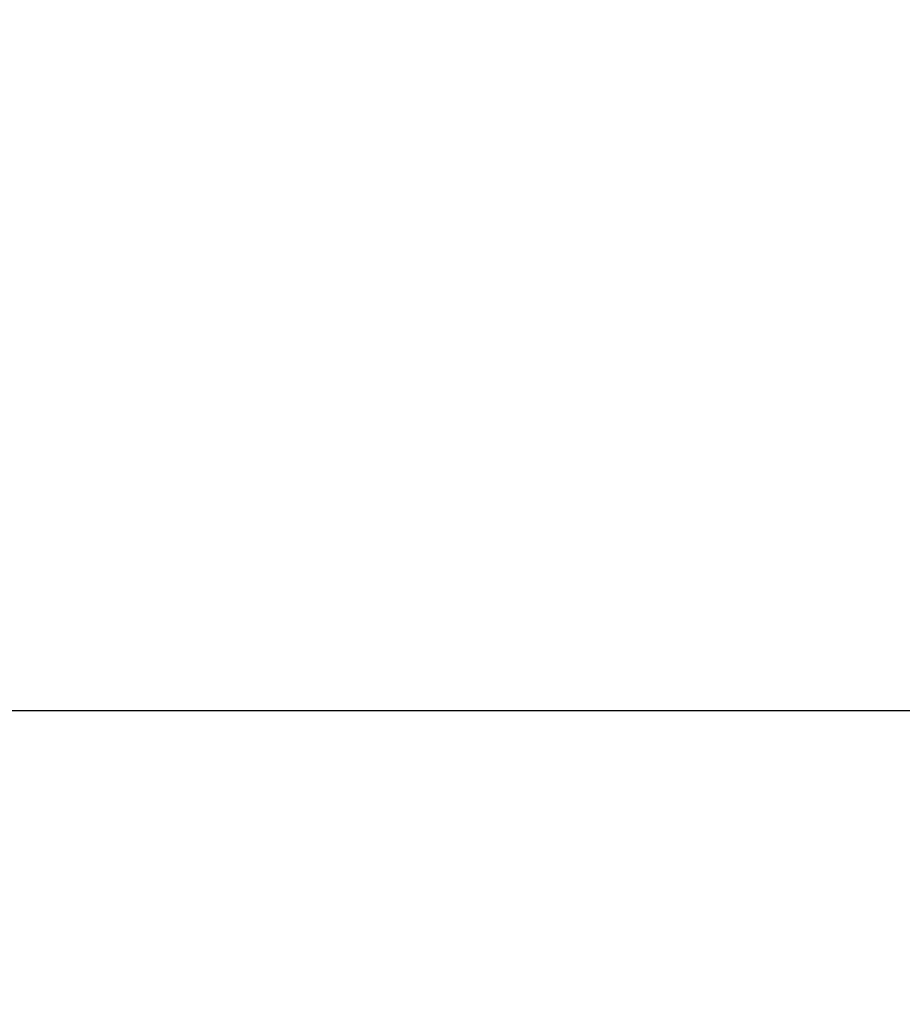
# Model space of a CAD drawing. Header units: metres. Extents: x 63115 to 703450, y -261936 to -53969.
# Tile 141 of 197: x 167435 to 167516, y -128487 to -128398. Entities that reach past the tile are written whole.
import ezdxf

# ---------------------------------------------------------------- set-up
doc = ezdxf.new("R2010")
doc.units = ezdxf.units.M
doc.linetypes.add('DASHDOT2', pattern=[12.7, 6.35, -3.175, 0, -3.175])
doc.layers.get('0').update_dxf_attribs({"true_color": 0x83b7c5})
doc.layers.add('_01-STRAMIENEN', color=253, linetype='DASHDOT2')
doc.layers.add('_03-PROJECTION', color=1, linetype='Continuous')
doc.layers.add('_01Hulplijnen', color=6, linetype='Continuous', plot=False)
doc.styles.add('NIOstandard', font='arial.ttf')
doc.dimstyles.new('NIO-5-KLEIN', dxfattribs={"dimtxt": 10, "dimasz": 1, "dimexe": 2, "dimexo": 5, "dimgap": 1, "dimtad": 1, "dimdec": 0, "dimzin": 0, "dimdsep": 46, "dimtxsty": 'NIOstandard', "dimblk1": 'MAATSTR', "dimblk2": 'MAATSTR', "dimsah": 1, "dimcen": 0, "dimdle": 1.5, "dimse1": 1, "dimse2": 1, "dimclrd": 7, "dimclre": 256, "dimclrt": 256, "dimazin": 0, "dimtfac": 1, "dimtdec": 0, "dimtofl": 0, "dimtmove": 1, "dimatfit": 2, "dimldrblk": 'MAATSTR', "dimfxl": 1, "dimtvp": 1, "dimtolj": 1, "dimtzin": 0, "dimarcsym": 0})

# ---------------------------------------------------------------- blocks, each defined once
blk = doc.blocks.new('*U244')
at = {"layer": '_01-STRAMIENEN'}
blk.add_lwpolyline([(-7899.783, 1950), (6883.217, 1950)], dxfattribs=at)
at = {"layer": '_01Hulplijnen'}
blk.add_lwpolyline([(-7899.783, 1950), (6883.217, 1950)], dxfattribs=at)
blk = doc.blocks.new('MAATSTR')
at = {"linetype": 'Continuous'}
for p, q in [((0, 5), (0, -5)), ((-4.16667, 0), (4.16667, 0))]:
    blk.add_line(p, q, dxfattribs=at)
at = {"linetype": 'Continuous', "const_width": 1.5}
blk.add_lwpolyline([(-0.75, 0, 1), (0.75, 0, 1)], format="xyb", close=True, dxfattribs=at)

msp = doc.modelspace()

# ---------------------------------------------------------------- linework, layer by layer
at = {"layer": '_03-PROJECTION'}
msp.add_ellipse((160931.8, -130410.606), major_axis=(-6500, 0), ratio=0.638462, start_param=5.35272, end_param=10.194284, dxfattribs=at)

# ---------------------------------------------------------------- block references
msp.add_blockref('*U244', (160931.8, -130410.606), dxfattribs=at)

# ---------------------------------------------------------------- leaders
msp.add_leader([(166312.329, -129123.703), (167900.025, -127973.196), (168112.477, -127973.196)], dimstyle='NIO-5-KLEIN', override={"dimasz": 100, "dimldrblk": 'Dot'}, dxfattribs=at)

doc.saveas('drawing.dxf')
